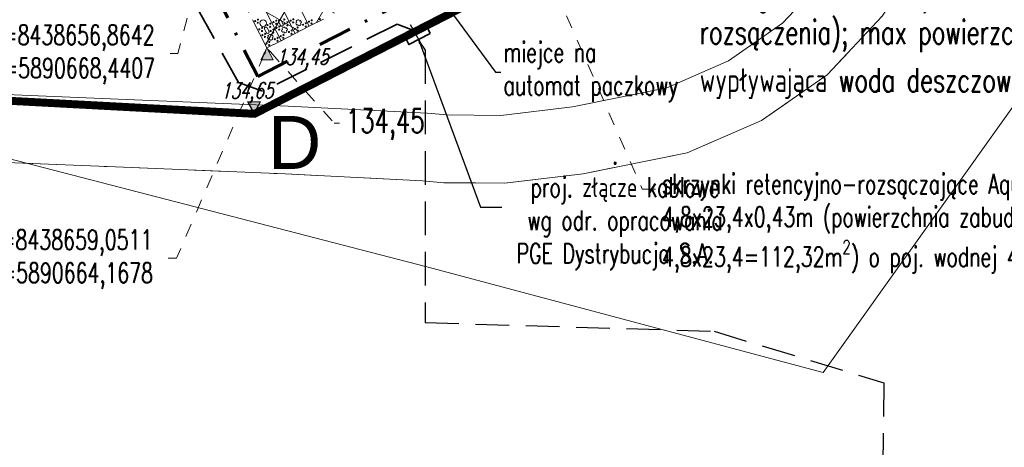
# Model space of a CAD drawing. Header units: metres. Extents: x 7472034 to 8440138, y 5890133 to 5961460.
# Tile 46 of 103: x 8439509 to 8439547, y 5890353 to 5890369. Entities that reach past the tile are written whole.
import ezdxf
from ezdxf import colors
from ezdxf.entities.mleader import LeaderData, LeaderLine
from ezdxf.math import Vec2, Vec3

# ---------------------------------------------------------------- set-up
doc = ezdxf.new("R2010")
doc.units = ezdxf.units.M
doc.header["$MEASUREMENT"] = 0
for name, pattern in [('$0$L218_500', [1, 0.5, -0.5]), ('ACAD_ISO03W100', [30, 12, -18]), ('BUW', [1.5, 1, -0.5]), ('CENTER', [2, 1.25, -0.25, 0.25, -0.25]), ('DASHDOT', [25.4, 12.7, -6.35, 0, -6.35]), ('DASHED', [19.05, 12.7, -6.35])]:
    doc.linetypes.add(name, pattern=pattern)
doc.layers.get('0').update_dxf_attribs({"linetype": 'CONTINUOUS', "lineweight": 5})
for name, color, linetype, lineweight in [('### Krawężnik', 6, 'CONTINUOUS', 5), ('### rzędne', 172, 'CONTINUOUS', 5), ('___DR.warstwice', 7, 'CONTINUOUS', 5), ('_IS.BLOK.KD.doziemne', 7, 'CONTINUOUS', 5), ('_IS.KD.opis.2', 7, 'CONTINUOUS', 18), ('_IS.TCH.V.oddzialywanie', 30, 'DASHED', 60), ('_IS.TCH.V.opisik.1', 98, 'CONTINUOUS', 20), ('_IS.TCH.V.opisik.2', 138, 'CONTINUOUS', 20), ('_IS.TCH.V.skrzynki.0', 101, 'CONTINUOUS', 20), ('_IS.TCH.V.skrzynki.1', 97, 'CONTINUOUS', 20), ('_IS.TCH.V.skrzynki.2', 93, 'CONTINUOUS', 20), ('a_opisy', 7, 'CONTINUOUS', 18), ('E_BLOK', 170, 'CONTINUOUS', 20), ('E_Kable_ziemia2', 10, 'DASHED', 35), ('ZAG-OBRYS070', 7, 'CONTINUOUS', 70)]:
    doc.layers.add(name, color=color, linetype=linetype, lineweight=lineweight)
doc.layers.add('2D - Ogólne', color=7, linetype='CONTINUOUS')
doc.layers.add('malowanki', color=252, linetype='CONTINUOUS')
doc.layers.add('_IS.A.śmieci', color=21, linetype='CONTINUOUS', lineweight=30, plot=False)
doc.styles.add('ARIAL', font='arial.ttf')
doc.styles.add('RS', font='Romans.shx', dxfattribs={"width": 0.7})
doc.styles.add('style2', font='romans.shx', dxfattribs={"width": 0.7, "oblique": 15})

# ---------------------------------------------------------------- blocks, each defined once
blk = doc.blocks.new('23123')
at = {"layer": 'a_opisy', "linetype": '$0$L218_500'}
blk.add_hatch(color=250, dxfattribs=at).paths.add_polyline_path([(8443019.233, 5888878.045), (8443018.761, 5888878.045), (8443018.289, 5888878.045), (8443018.761, 5888877.161)])
at = {"layer": 'a_opisy', "color": 250, "linetype": 'CENTER'}
for points in [[(8443018.289, 5888878.045), (8443018.761, 5888878.045)], [(8443019.233, 5888878.045), (8443018.761, 5888877.161), (8443018.289, 5888878.045)], [(8443018.289, 5888878.045), (8443018.761, 5888877.161), (8443019.233, 5888878.045)], [(8443019.233, 5888878.045), (8443018.761, 5888878.045)]]:
    blk.add_lwpolyline(points, dxfattribs=at)
blk = doc.blocks.new('Elektryk_v3')
at = {"layer": 'E_Kable_ziemia2', "color": 1, "ltscale": 0.1}
blk.add_lwpolyline([(14.715, -85.306), (14.011, -85.051), (8.927, -87.576), (8.012, -87.254), (4.945, -81.692), (5.144, -80.806)], dxfattribs=at)
at = {"layer": 'E_Kable_ziemia2', "linetype": 'Continuous', "lineweight": 35, "ltscale": 0.01}
blk.add_lwpolyline([(15.268, -85.399), (14.46, -85.815), (14.307, -85.512), (15.122, -85.1), (15.268, -85.399)], dxfattribs=at)
blk = doc.blocks.new('A$C1D2679FE')
at = {"layer": '### Krawężnik', "color": 0, "linetype": 'Continuous', "lineweight": 5}
for p, q in [((260.628, 32.076), (262.708, 34.296)), ((258.148, 30.356), (260.628, 32.076)), ((255.338, 29.136), (258.148, 30.356)), ((251.408, 28.336), (255.338, 29.136)), ((227.298, 28.866), (233.718, 28.601)), ((233.718, 28.601), (240.138, 28.336)), ((240.138, 28.336), (245.328, 28.076)), ((248.428, 27.986), (251.408, 28.336)), ((245.328, 28.076), (246.138, 28.006)), ((246.138, 28.006), (248.428, 27.986))]:
    blk.add_line(p, q, dxfattribs=at)
at = {"layer": '2D - Ogólne', "lineweight": 5}
for p, q in [((258.946, 34.025), (260.694, 35.89)), ((256.897, 32.604), (258.946, 34.025)), ((254.565, 31.591), (256.897, 32.604)), ((227.409, 31.424), (233.824, 31.159)), ((251.003, 30.866), (254.565, 31.591)), ((233.824, 31.159), (240.255, 30.893)), ((240.255, 30.893), (245.502, 30.631)), ((245.502, 30.631), (246.26, 30.565)), ((246.26, 30.565), (248.289, 30.547)), ((248.289, 30.547), (251.003, 30.866))]:
    blk.add_line(p, q, dxfattribs=at)
blk = doc.blocks.new('*U25')
at = {"lineweight": 5}
for p, q in [((4800, 1799), (4800, 2399)), ((4800, 1799), (3600, 1799)), ((3600, 1799), (4800, 1799)), ((4454, 1559), (4404, 1553)), ((4454, 1599), (4454, 1559)), ((4545, 1557), (4545, 1600)), ((4596, 1553), (4545, 1557)), ((4800, 1199), (4800, 1799)), ((4800, 1199), (3600, 1199)), ((3600, 1199), (4800, 1199)), ((4404, 1446), (4454, 1440)), ((4454, 1440), (4454, 1399)), ((4545, 1441), (4596, 1445)), ((4545, 1399), (4545, 1441)), ((4800, 599), (4800, 1199)), ((4276, 955), (4124, 955)), ((4124, 844), (4276, 844)), ((4454, 959), (4404, 953)), ((4404, 846), (4454, 840)), ((4454, 999), (4454, 959)), ((4454, 840), (4454, 799)), ((4545, 957), (4545, 1000)), ((4596, 953), (4545, 957)), ((4545, 841), (4596, 845)), ((4545, 799), (4545, 841)), ((4800, 599), (3600, 599)), ((3600, 599), (4800, 599)), ((4454, 399), (4454, 359)), ((4545, 357), (4545, 400)), ((4800, -1), (4800, 599)), ((4276, 355), (4124, 355)), ((4124, 244), (4276, 244)), ((4454, 359), (4404, 353)), ((4404, 246), (4454, 240)), ((4454, 240), (4454, 199)), ((4596, 353), (4545, 357)), ((4545, 241), (4596, 245)), ((4545, 199), (4545, 241)), ((3600, -1), (4800, -1))]:
    blk.add_line(p, q, dxfattribs=at)
for centre, radius in [((4743, 2274), 21.7), ((4641, 1983), 21.7), ((4641, 1865), 21.7), ((4743, 1924), 21.7), ((4641, 1733), 21.7), ((4641, 1615), 21.7), ((4743, 1674), 21.7), ((4291, 1383), 21.7), ((4291, 1265), 21.7), ((4291, 1133), 21.7), ((4393, 1324), 21.7), ((4641, 1383), 21.7), ((4641, 1265), 21.7), ((4641, 1133), 21.7), ((4743, 1324), 21.7), ((4041, 783), 21.7), ((4143, 1074), 21.7), ((4143, 724), 21.7), ((4291, 1015), 21.7), ((4291, 783), 21.7), ((4393, 1074), 21.7), ((4393, 724), 21.7), ((4641, 1015), 21.7), ((4641, 783), 21.7), ((4743, 1074), 21.7), ((4743, 724), 21.7), ((3900, 299), 125), ((4041, 665), 21.7), ((4041, 533), 21.7), ((4041, 415), 21.7), ((4143, 474), 21.7), ((4291, 665), 21.7), ((4291, 533), 21.7), ((4291, 415), 21.7), ((4393, 474), 21.7), ((4641, 665), 21.7), ((4641, 533), 21.7), ((4641, 415), 21.7), ((4743, 474), 21.7), ((3691, 183), 21.7), ((3691, 65), 21.7), ((3793, 124), 21.7), ((4041, 183), 21.7), ((4041, 65), 21.7), ((4143, 124), 21.7), ((4291, 183), 21.7), ((4291, 65), 21.7), ((4393, 124), 21.7), ((4641, 183), 21.7), ((4641, 65), 21.7), ((4743, 124), 21.7)]:
    blk.add_circle(centre, radius, dxfattribs=at)
for centre, radius, start, end in [((4500, 1499), 110, 150.7804, 209.2196), ((4500, 1499), 110, 65.7085, 114.6052), ((4500, 1499), 110, 330.6407, 29.3593), ((4500, 1499), 110, 245.3948, 294.2915), ((4124, 899), 55.5, 90, 270), ((4276, 899), 55.5, 270, 90), ((4500, 899), 110, 150.7804, 209.2196), ((4500, 899), 110, 65.7085, 114.6052), ((4500, 899), 110, 245.3948, 294.2915), ((4500, 899), 110, 330.6407, 29.3593), ((4500, 299), 110, 65.7085, 114.6052), ((4124, 299), 55.5, 90, 270), ((4276, 299), 55.5, 270, 90), ((4500, 299), 110, 150.7804, 209.2196), ((4500, 299), 110, 245.3948, 294.2915), ((4500, 299), 110, 330.6407, 29.3593)]:
    blk.add_arc(centre, radius, start, end, dxfattribs=at)
blk = doc.blocks.new('A$C2C426404')
at = {"layer": '### rzędne', "color": 0, "linetype": '$0$L218_500', "lineweight": 25, "xscale": 0.5, "yscale": 0.5, "zscale": 0.5, "rotation": 180}
blk.add_blockref('23123', (4221589.319, 2944441.057), dxfattribs=at)
at = {"layer": '### rzędne', "color": 0, "linetype": '$0$L218_500', "lineweight": 25, "xscale": 0.5, "yscale": 0.5, "zscale": 0.5}
blk.add_blockref('23123', (-4221429.94, -2944438.581), dxfattribs=at)
at = {"layer": '### rzędne', "color": 0, "linetype": 'CENTER', "lineweight": 25, "char_height": 0.6, "attachment_point": 1, "rotation": 0.4319, "style": 'style2'}
for s, insert in [('134,45', (80.281, 2.435)), ('134,65', (78.195, 1.161))]:
    blk.add_mtext(s, dxfattribs=dict(at, insert=insert))
blk = doc.blocks.new('JPII.KD_aktualizacja rzędnych_20.12.2024')
at = {"layer": '_IS.TCH.V.skrzynki.0', "lineweight": 13}
h = blk.add_hatch(dxfattribs=at)
h.set_pattern_fill('ANSI37', color=256, scale=10, angle=15)
h.set_pattern_definition([(60, (-62.2677, 30.6165), (-1.08253175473, 0.625), []), (150, (-62.2677, 30.6165), (-0.625, -1.08253175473), [])])
h.paths.add_polyline_path([(8438679.881, 5890674.829), (8438677.695, 5890679.102), (8438656.864, 5890668.441), (8438659.051, 5890664.168)])
at = {"layer": '_IS.TCH.V.oddzialywanie', "color": 150, "linetype": 'DASHDOT', "ltscale": 0.1, "elevation": 0}
blk.add_lwpolyline([(8438658.703, 5890663.091), (8438680.958, 5890674.481), (8438678.042, 5890680.178), (8438655.788, 5890668.788)], close=True, dxfattribs=at)
at = {"layer": '_IS.TCH.V.skrzynki.1', "linetype": 'ACAD_ISO03W100', "ltscale": 0.05, "elevation": 0}
blk.add_lwpolyline([(8438677.695, 5890679.102), (8438679.881, 5890674.829), (8438659.051, 5890664.168), (8438656.864, 5890668.441), (8438677.695, 5890679.102)], dxfattribs=at)
at = {"layer": '_IS.TCH.V.skrzynki.2', "color": 124, "xscale": 0.001, "yscale": 0.001, "zscale": 0.001, "rotation": 297.1037209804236}
blk.add_blockref('*U25', (8438656.865, 5890668.441, 0), dxfattribs=at)
at = {"layer": '_IS.KD.opis.2', "color": 0}
ml = blk.add_multileader_mtext('Standard', dxfattribs=at)
ml.set_content('Y=8438656,8642\\PX=5890668,4407', style='RS')
ml.set_leader_properties()
ml.build(insert=Vec2(0, 0))
ml.multileader.update_dxf_attribs({"text_left_attachment_type": 2, "text_right_attachment_type": 2, "dogleg_length": 2.433, "arrow_head_size": 0.25})
ctx = ml.context
ctx.base_point, ctx.char_height, ctx.arrow_head_size, ctx.landing_gap_size, ctx.plane_origin = Vec3(8438648.04, 5890663.963, 0), 0.75, 0.25, 0.3, Vec3(8438646.933, 5890660.225, 0)
ctx.left_attachment, ctx.right_attachment, ctx.text_align_type = 2, 2, 1
notes = []
notes.append((ctx, [(0, (1, 1, 0), (8438655.687, 5890663.963, 0), (-1, 0), 0.298, [(0, [(8438656.864, 5890668.441, 0)], 0, [])])]))
ctx.mtext.insert, ctx.mtext.width, ctx.mtext.alignment, ctx.mtext.flow_direction = Vec3(8438651.715, 5890665.034, 0), 13.59605, 2, 5
ml = blk.add_multileader_mtext('Standard', dxfattribs=at)
ml.set_content('Y=8438659,0511\\PX=5890664,1678', style='RS')
ml.set_leader_properties()
ml.build(insert=Vec2(0, 0))
ml.multileader.update_dxf_attribs({"text_left_attachment_type": 2, "text_right_attachment_type": 2, "dogleg_length": 2.433, "arrow_head_size": 0.25})
ctx = ml.context
ctx.base_point, ctx.char_height, ctx.arrow_head_size, ctx.landing_gap_size, ctx.plane_origin = Vec3(8438647.962, 5890656.229, 0), 0.75, 0.25, 0.3, Vec3(8438660.956, 5890664.401, 0)
ctx.left_attachment, ctx.right_attachment, ctx.text_align_type = 2, 2, 1
notes.append((ctx, [(0, (1, 1, 0), (8438655.634, 5890656.229, 0), (-1, 0), 0.322, [(0, [(8438659.051, 5890664.168, 0)], 0, [])])]))
ctx.mtext.insert, ctx.mtext.width, ctx.mtext.alignment, ctx.mtext.flow_direction = Vec3(8438651.637, 5890657.301, 0), 13.59605, 2, 5
at = {"layer": '_IS.TCH.V.opisik.1', "lineweight": 18}
ml = blk.add_multileader_mtext('Standard', dxfattribs=at)
ml.set_content('\\A1;\\pxsm1,ql;{\\H0.83333x;skrzynki retencyjno-rozsączające AquaCell o wymiarach 4,8x23,4x0,43m (powierzchnia zabudowy zbiornika 4,8x23,4=112,32m\\H0.7x;\\S2^ ;\\H1.42857x;) o poj. wodnej 45m\\H0.7x;\\S3^ ;}', color=256, style='RS')
ml.set_leader_properties()
ml.build(insert=Vec2(0, 0))
ml.multileader.update_dxf_attribs({"has_text_frame": 1, "text_right_attachment_type": 6, "dogleg_length": 0.5, "arrow_head_size": 0.2})
ctx = ml.context
ctx.base_point, ctx.char_height, ctx.arrow_head_size, ctx.landing_gap_size, ctx.plane_origin, ctx.plane_x_axis, ctx.plane_y_axis = Vec3(8438673.744, 5890658.838, 0), 0.9, 0.2, 0.25, Vec3(8438741.323, 5890632.341, 0), Vec3(1, 0.000034), Vec3(-0.000034, 1)
ctx.right_attachment = 6
notes.append((ctx, [(0, (1, 1, 0), (8438673.244, 5890658.838, 0), (1, 0.000034), 0.5, [(0, [(8438668.297, 5890670.146, 0)], 0, [])])]))
ctx.mtext.insert, ctx.mtext.text_direction, ctx.mtext.rotation, ctx.mtext.width, ctx.mtext.line_spacing_factor, ctx.mtext.flow_direction = Vec3(8438673.994, 5890659.413, 0), Vec3(1, 0.000034), 0.000034, 22.984, 0.666667, 5
ml = blk.add_multileader_mtext('Standard', dxfattribs=at)
ml.set_content('\\A1;134,45', color=256, style='RS')
ml.set_leader_properties()
ml.build(insert=Vec2(0, 0))
ml.multileader.update_dxf_attribs({"text_right_attachment_type": 6, "dogleg_length": 0.2, "arrow_head_size": 0.2})
ctx = ml.context
ctx.base_point, ctx.char_height, ctx.arrow_head_size, ctx.landing_gap_size, ctx.plane_origin = Vec3(8438661.791, 5890661.333, 0), 0.9, 0.2, 0.25, Vec3(8438605.766, 5890642.626, 0)
ctx.right_attachment = 6
notes.append((ctx, [(0, (1, 1, 0), (8438661.591, 5890661.333, 0), (1, 0), 0.2, [(3, [(8438659.051, 5890664.168, 0)], 0, [])])]))
ctx.mtext.insert, ctx.mtext.width, ctx.mtext.line_spacing_factor, ctx.mtext.flow_direction = Vec3(8438662.041, 5890661.868, 0), 3.03313, 0.666667, 5
at = {"layer": '_IS.TCH.V.opisik.2', "lineweight": 18}
ml = blk.add_multileader_mtext('Standard', dxfattribs=at)
ml.set_content('\\A1;\\pxsm1;zasieg oddziaływania max {\\fSymbol|b0|i0|c2|p18;D}l{\\H0.7x;\\S^ max;}=0,80m (maksymalny zasięg wypływu wody deszcowej ze zbiornika w wyniku rozsączenia); max powierzchnia na jaką rozsączy się wypływająca woda deszczowa - 6,40x25,0=160,0m{\\H0.7x;\\S2^ ;}', color=256, style='RS')
ml.set_leader_properties()
ml.build(insert=Vec2(0, 0))
ml.multileader.update_dxf_attribs({"has_text_frame": 1, "text_right_attachment_type": 6, "dogleg_length": 0.5, "arrow_head_size": 0.2})
ctx = ml.context
ctx.base_point, ctx.char_height, ctx.arrow_head_size, ctx.landing_gap_size, ctx.plane_origin, ctx.plane_x_axis, ctx.plane_y_axis = Vec3(8438674.917, 5890667.684, 0), 0.9, 0.2, 0.5, Vec3(8438741.413, 5890646.259, 0), Vec3(1, 0.000034), Vec3(-0.000034, 1)
ctx.right_attachment = 6
notes.append((ctx, [(0, (1, 1, 0), (8438674.417, 5890667.684, 0), (1, 0.000034), 0.5, [(0, [(8438672.331, 5890670.066, 0)], 0, [])])]))
ctx.mtext.insert, ctx.mtext.text_direction, ctx.mtext.rotation, ctx.mtext.width, ctx.mtext.line_spacing_factor, ctx.mtext.flow_direction = Vec3(8438675.417, 5890668.22, 0), Vec3(1, 0.000034), 0.000034, 23.73001, 0.666667, 5
for ctx, leaders in notes:
    for number, flags, end, landing, length, lines in leaders:
        leader = LeaderData()
        leader.index, (leader.has_last_leader_line, leader.has_dogleg_vector, leader.attachment_direction) = number, flags
        leader.last_leader_point, leader.dogleg_vector, leader.dogleg_length = Vec3(end), Vec3(landing), length
        for number, points, colour, breaks in lines:
            line = LeaderLine()
            line.index, line.vertices, line.color, line.breaks = number, Vec3.list(points), colors.encode_raw_color(colour), breaks
            leader.lines.append(line)
        ctx.leaders.append(leader)

msp = doc.modelspace()

# ---------------------------------------------------------------- linework, layer by layer
at = {"layer": '### Krawężnik', "color": 251, "linetype": 'ACAD_ISO03W100', "ltscale": 0.1}
msp.add_lwpolyline([(8439506.521, 5890364.133), (8439512.941, 5890363.868), (8439519.361, 5890363.603), (8439524.551, 5890363.343), (8439525.361, 5890363.273), (8439527.651, 5890363.253), (8439530.631, 5890363.603), (8439534.561, 5890364.403), (8439537.371, 5890365.623), (8439539.851, 5890367.343), (8439541.931, 5890369.563), (8439543.611, 5890372.093), (8439544.831, 5890374.863), (8439545.631, 5890377.803), (8439545.861, 5890380.873), (8439545.561, 5890383.863), (8439544.851, 5890386.803), (8439543.751, 5890389.553), (8439542.611, 5890392.383), (8439541.766, 5890394.738), (8439540.921, 5890397.093), (8439539.978, 5890399.945)], dxfattribs=at)
at = {"color": 231, "ltscale": 0.3}
for p, q in [((8439539.706, 5890356.102), (8439553.484, 5890375.406)), ((8439482.617, 5890370.994), (8439524.713, 5890360.095)), ((8439524.713, 5890360.095), (8439539.706, 5890356.102))]:
    msp.add_line(p, q, dxfattribs=at)
at = {"layer": 'malowanki', "color": 1, "linetype": 'DASHED', "ltscale": 0.1}
for p, q in [((8439524.09, 5890369.242, 0), (8439524.531, 5890368.465, 0)), ((8439524.531, 5890368.465, 0), (8439524.657, 5890368.276, 0)), ((8439524.657, 5890368.276, 0), (8439524.657, 5890357.992, 0)), ((8439524.657, 5890357.992, 0), (8439535.578, 5890357.661, 0)), ((8439535.578, 5890357.661, 0), (8439542, 5890355.712, 0)), ((8439542, 5890355.712, 0), (8439541.748, 5890331.914, 0))]:
    msp.add_line(p, q, dxfattribs=at)
at = {"layer": 'ZAG-OBRYS070', "color": 196, "linetype": 'BUW', "ltscale": 3, "const_width": 0.3, "flags": 128}
msp.add_lwpolyline([(8439542.761, 5890378.443), (8439518.201, 5890365.873), (8439498.319, 5890366.929), (8439486.184, 5890370.071), (8439475.08, 5890372.57), (8439442.184, 5890382.266), (8439442.184, 5890382.266), (8439442.184, 5890382.266), (8439482.631, 5890402.023), (8439495.032, 5890408.082), (8439507.432, 5890414.142), (8439507.432, 5890414.142), (8439525.871, 5890423.153), (8439532.321, 5890420.233), (8439542.761, 5890378.443)], close=True, dxfattribs=at)

# ---------------------------------------------------------------- block references
at = {"layer": '### Krawężnik', "color": 1, "linetype": 'Continuous', "ltscale": 0.2}
msp.add_blockref('A$C1D2679FE', (8439279.223, 5890335.267), dxfattribs=at)
at = {"layer": '### rzędne', "linetype": '$0$L218_500', "xscale": 0.5, "yscale": 0.5, "zscale": 0.5}
msp.add_blockref('23123', (4218008.817, 2945927.299), dxfattribs=at)
at = {"layer": '___DR.warstwice', "color": 0, "linetype": 'Continuous', "ltscale": 0.2}
msp.add_blockref('A$C2C426404', (8439438.734, 5890365.884), dxfattribs=at)
at = {"layer": '_IS.BLOK.KD.doziemne', "linetype": '$0$L218_500'}
msp.add_blockref('JPII.KD_aktualizacja rzędnych_20.12.2024', (859.621, -295.807), dxfattribs=at)
at = {"layer": 'E_BLOK'}
msp.add_blockref('Elektryk_v3', (8439509.58, 5890454.306), dxfattribs=at)

# ---------------------------------------------------------------- texts
at = {"layer": 'ZAG-OBRYS070', "color": 196, "linetype": 'BUW', "ltscale": 0.015, "style": 'ARIAL'}
msp.add_text('D', height=2, dxfattribs=at).set_placement((8439518.711, 5890363.793))

# ---------------------------------------------------------------- leaders
at = {"layer": '_IS.A.śmieci'}
ml = msp.add_multileader_mtext('Standard', dxfattribs=at)
ml.set_content('\\A1;miejce na\\Pautomat paczkowy', color=256, style='RS')
ml.set_leader_properties()
ml.build(insert=Vec2(0, 0))
ml.multileader.update_dxf_attribs({"text_left_attachment_type": 2, "text_right_attachment_type": 2, "dogleg_length": 0.2, "arrow_head_size": 0.25})
ctx = ml.context
ctx.base_point, ctx.char_height, ctx.arrow_head_size, ctx.landing_gap_size, ctx.plane_origin = Vec3(8439527.518, 5890367.452), 0.75, 0.25, 0.1, Vec3(8439504.015, 5890380.345)
ctx.left_attachment, ctx.right_attachment = 2, 2
notes = []
notes.append((ctx, [(0, (1, 1, 0), (8439527.318, 5890367.452), (1, 0), 0.2, [(3, [(8439520.473, 5890376.709)], 0, [])])]))
ctx.mtext.insert, ctx.mtext.width, ctx.mtext.defined_height, ctx.mtext.flow_direction = Vec3(8439527.618, 5890368.577), 11.00125, 2.459, 5
ml = msp.add_multileader_mtext('Standard', dxfattribs=at)
ml.set_content('{\\Fsimplex|c0;\\C0;.\\P\\pxi-3,l4,qc,t4;\\A1;\\Fromans|c238;\\C256;proj.^Izłącze kablowe\\Pwg odr. opracowania\\P\\pi0,l0,q*,tz;\\A0;\\Fsimplex|c0;\\C0;PGE Dystrybucja S.A.}', color=256, style='RS')
ml.set_leader_properties()
ml.build(insert=Vec2(0, 0))
ml.multileader.update_dxf_attribs({"text_left_attachment_type": 2, "text_right_attachment_type": 2, "dogleg_length": 0.2, "arrow_head_size": 0.25})
ctx = ml.context
ctx.base_point, ctx.char_height, ctx.arrow_head_size, ctx.landing_gap_size, ctx.plane_origin = Vec3(8439527.549, 5890362.353), 0.75, 0.25, 0.1, Vec3(8439518.528, 5890374.961)
ctx.left_attachment, ctx.right_attachment, ctx.text_align_type = 2, 2, 1
notes.append((ctx, [(0, (1, 1, 0), (8439526.746, 5890362.353), (1, 0), 0.803, [(3, [(8439524.373, 5890368.751)], 0, [])])]))
ctx.mtext.insert, ctx.mtext.width, ctx.mtext.defined_height, ctx.mtext.alignment, ctx.mtext.flow_direction = Vec3(8439531.837, 5890364.728), 47.72111, 9.995, 2, 5
for ctx, leaders in notes:
    for number, flags, end, landing, length, lines in leaders:
        leader = LeaderData()
        leader.index, (leader.has_last_leader_line, leader.has_dogleg_vector, leader.attachment_direction) = number, flags
        leader.last_leader_point, leader.dogleg_vector, leader.dogleg_length = Vec3(end), Vec3(landing), length
        for number, points, colour, breaks in lines:
            line = LeaderLine()
            line.index, line.vertices, line.color, line.breaks = number, Vec3.list(points), colors.encode_raw_color(colour), breaks
            leader.lines.append(line)
        ctx.leaders.append(leader)

doc.saveas('drawing.dxf')
